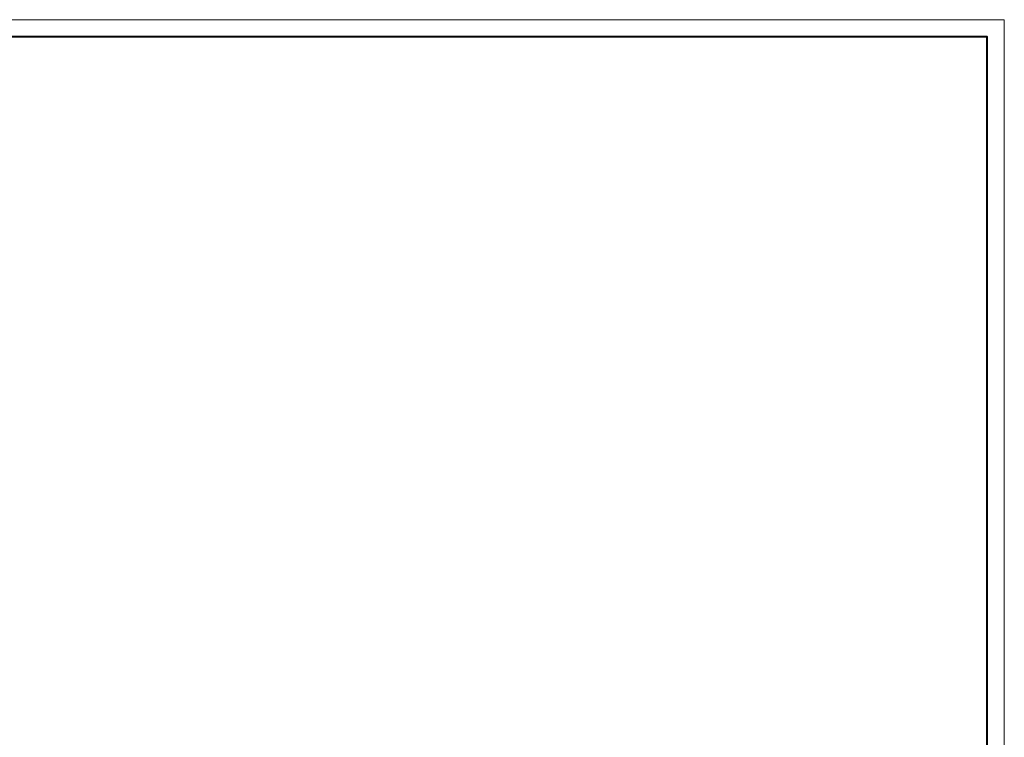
# Model space of a CAD drawing. Header units: millimetres. Extents: x -195178 to 1761886, y 140622 to 301105.
# Tile 8 of 131: x -102542 to -73854, y 245401 to 266305. Entities that reach past the tile are written whole.
import ezdxf

# ---------------------------------------------------------------- set-up
doc = ezdxf.new("R2010")
doc.units = ezdxf.units.MM
doc.layers.add('Рамка', color=7, linetype='Continuous', lineweight=18)
doc.layers.add('формат', color=250, linetype='Continuous')
doc.styles.add('Arial', font='arial.ttf', dxfattribs={"width": 0.9, "height": 699.9999999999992})

# ---------------------------------------------------------------- blocks, each defined once
blk = doc.blocks.new('*U29')
at = {"color": 0, "lineweight": 0}
blk.add_lwpolyline([(-594, 4.393872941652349e-15), (6.661338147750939e-14, 6.661338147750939e-14), (3.331937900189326e-14, 420.0000000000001), (-594.0000000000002, 420.0000000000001)], close=True, dxfattribs=at)
at = {"lineweight": 40}
blk.add_lwpolyline([(-574, 5.000000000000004), (-4.999999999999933, 5.000000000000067), (-4.999999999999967, 415.0000000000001), (-574.0000000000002, 415.0000000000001)], close=True, dxfattribs=at)
at = {"style": 'Arial', "width": 0.9, "flags": 8}
blk.add_attdef('FORMAT', (-36.87188609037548, 1.257088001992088), '', height=2.8, dxfattribs=at)

msp = doc.modelspace()

# ---------------------------------------------------------------- linework, layer by layer
at = {"layer": 'Рамка'}
msp.add_lwpolyline([(-131253.9483548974, 224804.784122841), (-74353.94835489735, 224804.784122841), (-74353.94835489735, 265804.784122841), (-131253.9483548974, 265804.784122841)], close=True, dxfattribs=at)

# ---------------------------------------------------------------- block references
at = {"layer": 'формат', "xscale": 100, "yscale": 100, "zscale": 100}
msp.add_blockref('*U29', (-73853.94835489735, 224304.784122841), dxfattribs=at)

doc.saveas('drawing.dxf')
